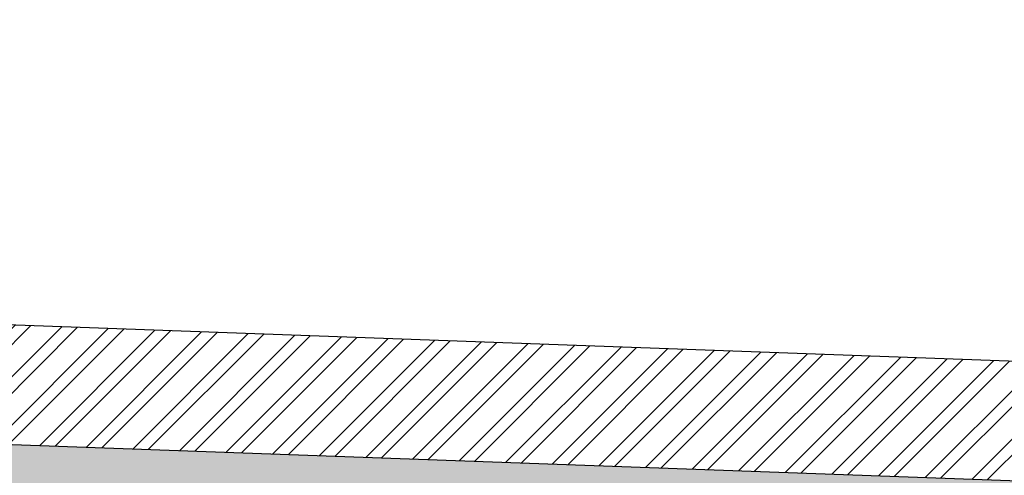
# Model space of a CAD drawing. Header units: millimetres. Extents: x 256680 to 410391, y -77299 to -22623.
# Tile 68 of 202: x 303613 to 305261, y -25919 to -25157. Entities that reach past the tile are written whole.
import ezdxf

# ---------------------------------------------------------------- set-up
doc = ezdxf.new("R2010")
doc.units = ezdxf.units.MM
doc.header["$LTSCALE"] = 2.5
doc.layers.add('HATCH LIGHT', color=250, linetype='Continuous', lineweight=0)
doc.layers.add('WALL', color=132, linetype='Continuous', lineweight=25)

msp = doc.modelspace()

# ---------------------------------------------------------------- hatches: boundary and pattern name
at = {"layer": 'HATCH LIGHT', "true_color": 0x636466}
h = msp.add_hatch(dxfattribs=at)
h.set_pattern_fill('ANSI32', color=251, scale=6)
h.set_pattern_definition([(45, (233893.35, -46725.026), (-40.411153, 40.411153), []), (45, (233920.29, -46725.026), (-40.411153, 40.411153), [])])
h.paths.add_polyline_path([(311036.2, -32590), (310842.2, -32638.8), (311023.8, -33359.7), (298471.1, -33359.6, -0.000263), (298456.6, -33559.6), (311280.4, -33559.7)])
h.paths.add_polyline_path([(298885.1, -25157.1), (298685, -25157.1, -0.011972), (298203.8, -34256), (298404.4, -34256, 0.01196)])
h.paths.add_polyline_path([(298868.7, -25697.6), (308547.7, -26046.6, 0.003501), (309041.7, -26800.6), (309209.3, -26691.5), (308659.2, -25850.5), (298874.9, -25497.7, -0.000262)])
h = msp.add_hatch(dxfattribs=at)
h.set_pattern_fill('ANSI36', color=251, scale=7)
h.set_pattern_definition([(45, (233893.352, -46725.026), (11.786586, 43.2174826), [55.5625, -11.1125, 0, -11.1125])])
h.paths.add_polyline_path([(304993.7, -26789), (305933.1, -26822.8), (305960.9, -26053.4), (308491.9, -26144.6), (308958.5, -26856), (309041.7, -26800.6, -0.003501), (308547.7, -26046.6), (305494.8, -25936.7, -0.403697), (305880.4, -26336.4, -1), (305080.4, -26336.4, -0.424809), (305494.8, -25936.7), (301662.2, -25798.4), (301658.6, -25898.3), (305021.5, -26019.5)])

# ---------------------------------------------------------------- linework, layer by layer
at = {"layer": 'WALL'}
msp.add_line((308659.2, -25850.5), (298875.9, -25497.7), dxfattribs=at)
at = {"layer": 'WALL', "flags": 128}
msp.add_lwpolyline([(309209.3, -26691.5), (309041.7, -26800.6, -0.003501), (308547.7, -26046.6), (298868.7, -25697.6)], format="xyb", dxfattribs=at)

doc.saveas('drawing.dxf')
